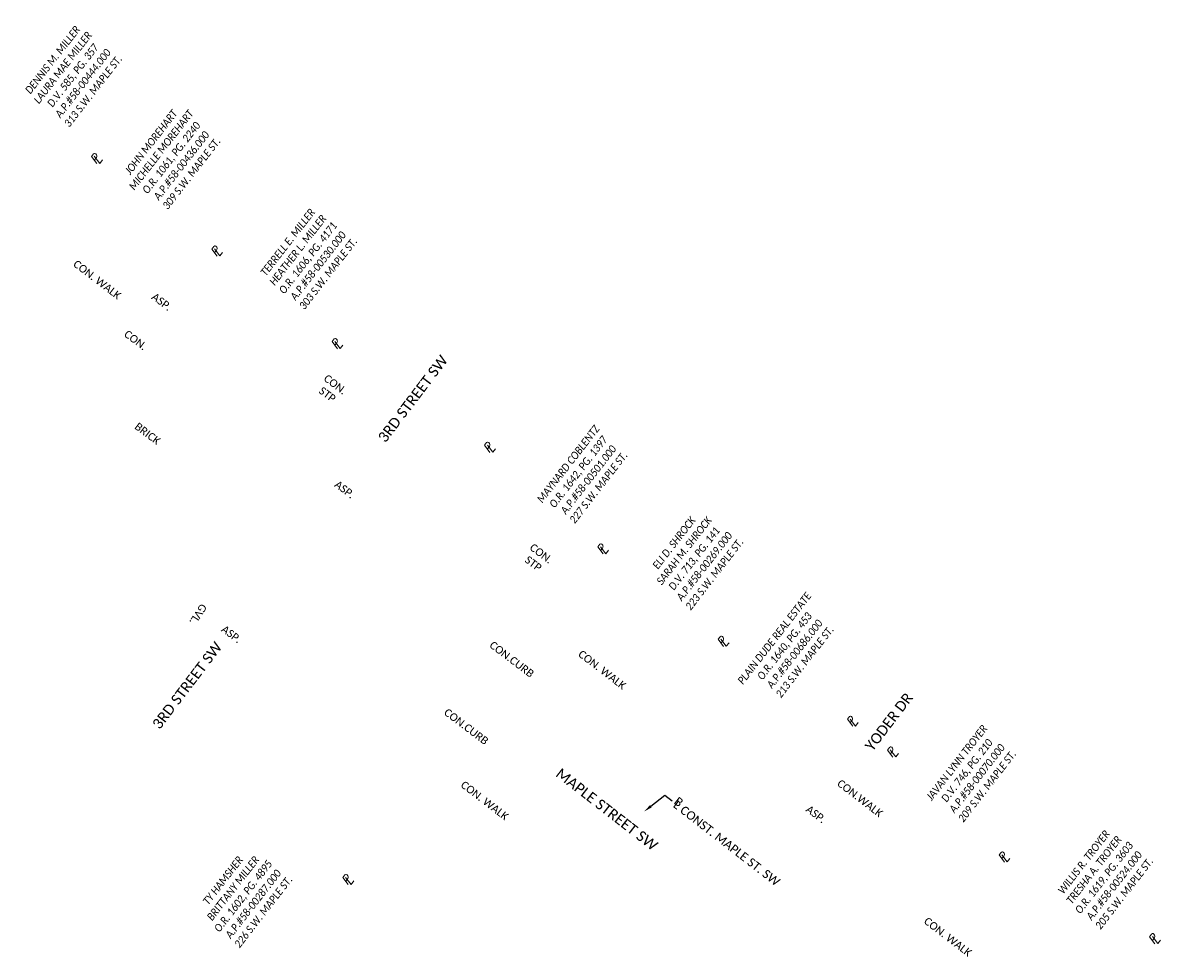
# Model space of a CAD drawing. Header units: feet. Extents: x 2205479 to 2208645, y 303589 to 307298.
# Tile 5 of 10: x 2206464 to 2206835, y 305821 to 306126. Entities that reach past the tile are written whole.
import ezdxf
from ezdxf import colors
from ezdxf.entities.mleader import LeaderData, LeaderLine
from ezdxf.math import Vec2, Vec3

# ---------------------------------------------------------------- set-up
doc = ezdxf.new("R2010")
doc.units = ezdxf.units.FT
doc.header["$MEASUREMENT"] = 0
doc.linetypes.add('setbackex', pattern=[1.4, 1.3, -0.1])
for name, color, linetype in [('DV_X_Owner_Labels', 7, 'setbackex'), ('DV_X_Text', 7, 'Continuous'), ('PV_X_Text', 7, 'Continuous'), ('RW_X_Text', 7, 'Continuous'), ('SH_TextM', 7, 'Continuous')]:
    doc.layers.add(name, color=color, linetype=linetype)
doc.styles.add('Simplex Normal (0.14)', font='calibri.ttf', dxfattribs={"height": 0.14})
doc.styles.add('Slanted Normal (0.125) Font 31', font='calibrii.ttf', dxfattribs={"width": 0.9, "height": 0.125})
doc.styles.add('Slanted-Normal', font='calibriz.ttf', dxfattribs={"height": 0.14})
doc.styles.add('Slanted-Sub Title', font='calibriz.ttf', dxfattribs={"height": 0.17})
doc.styles.add('Straight Normal (0.125) Font 30', font='calibri.ttf', dxfattribs={"height": 0.125})

# ---------------------------------------------------------------- blocks, each defined once
blk = doc.blocks.new('PL')
at = {"layer": 'DV_X_Text', "char_height": 0.14, "attachment_point": 1, "style": 'Simplex Normal (0.14)'}
for s, insert, width in [('{\\Fsimplex|c0;\\Q15;P}', (-0.028, 0.106), 0.15221), ('{\\Fsimplex|c0;\\Q15;L}', (0.002, 0.072), 0.05119)]:
    blk.add_mtext(s, dxfattribs=dict(at, insert=insert, width=width))

msp = doc.modelspace()

# ---------------------------------------------------------------- block references
at = {"layer": 'DV_X_Text'}
for p, xscale, yscale, zscale, rotation in [((2206487.71, 306080.44), 20.00000000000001, 20.00000000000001, 20.00000000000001, 52.27134078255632), ((2206526.93, 306050.26), 20.00000000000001, 20.00000000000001, 20.00000000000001, 52.27134078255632), ((2206566.16, 306020.08), 20.00000000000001, 20.00000000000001, 20.00000000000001, 52.27134078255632), ((2206615.89, 305986.27), 20.00000000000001, 20.00000000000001, 20.00000000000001, 52.27134078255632), ((2206652.81, 305953.13), 20.00000000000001, 20.00000000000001, 20.00000000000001, 52.27134078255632), ((2206692.08, 305923), 20.00000000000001, 20.00000000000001, 20.00000000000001, 52.27134078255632), ((2206734.22, 305896.94), 20.00000000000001, 20.00000000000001, 20.00000000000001, 52.27134078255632), ((2206747.31, 305886.9), 20.00000000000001, 20.00000000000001, 20.00000000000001, 52.27134078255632), ((2206783.71, 305852.68), 20.00000000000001, 20.00000000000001, 20.00000000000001, 52.27134078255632), ((2206569.69, 305845.31), 20, 20, 20, 52.53335213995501), ((2206832.78, 305826.01), 20.00000000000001, 20.00000000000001, 20.00000000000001, 52.27134078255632)]:
    msp.add_blockref('PL', p, dxfattribs=dict(at, xscale=xscale, yscale=yscale, zscale=zscale, rotation=rotation))

# ---------------------------------------------------------------- texts
at = {"layer": 'DV_X_Owner_Labels', "char_height": 2.5, "width": 97.223, "attachment_point": 2, "rotation": 52.1945, "style": 'Slanted Normal (0.125) Font 31'}
for s, insert in [('DENNIS M. MILLER\\PLAURA MAE MILLER\\PD.V. 585, PG. 357\\PA.P.#58-00444.000\\P313 S.W. MAPLE ST.', (2206472.76, 306114.57)), ('JOHN MOREHART\\PMICHELLE MOREHART\\PO.R. 1061, PG. 2240\\PA.P.#58-00436.000\\P309 S.W. MAPLE ST.', (2206504.87, 306087.73)), ('TERRELL E. MILLER\\PHEATHER L. MILLER\\PO.R. 1606, PG. 4171\\PA.P.#58-00530.000\\P303 S.W. MAPLE ST.', (2206549.44, 306055.07)), ('MAYNARD COBLENTZ\\PO.R. 1642, PG. 1397\\PA.P.#58-00501.000\\P227 S.W. MAPLE ST.', (2206640.9, 305982.76)), ('ELI D. SHROCK\\PSARAH M. SHROCK\\PD.V. 713, PG. 141\\PA.P.#58-00269.000\\P223 S.W. MAPLE ST.', (2206675.41, 305957.05)), ('PLAIN DUDE REAL ESTATE\\PO.R. 1640, PG. 453\\PA.P.#58-00686.000\\P213 S.W. MAPLE ST.', (2206708.16, 305925.94)), ('JAVAN LYNN TROYER\\PD.V. 746, PG. 210\\PA.P.#58-00070.000\\P209 S.W. MAPLE ST.', (2206767.64, 305885.37)), ('WILLIS R. TROYER\\PTRESHA A. TROYER\\PO.R. 1619, PG. 3603\\PA.P.#58-00524.000\\P205 S.W. MAPLE ST.', (2206809.07, 305852.96)), ('TY HAMSHER\\PBRITTANY MILLER\\PO.R. 1602, PG. 4895\\PA.P.#58-00287.000\\P226 S.W. MAPLE ST.', (2206528.3, 305846.96))]:
    msp.add_mtext(s, dxfattribs=dict(at, insert=insert))
at = {"layer": 'PV_X_Text', "style": 'Straight Normal (0.125) Font 30'}
for s, rotation, p in [('CON. WALK', 322.5462, (2206480.23, 306046.72)), ('CON.CURB', 322.9306, (2206615.99, 305922.44)), ('CON. WALK', 322.5462, (2206644.92, 305919.51)), ('CON.CURB', 322.9306, (2206601.14, 305900.49)), ('CON. WALK', 322.5462, (2206606.6, 305876.88)), ('CON.WALK', 322.5462, (2206729.37, 305877.35)), ('CON. WALK', 322.5462, (2206757.66, 305832.43))]:
    msp.add_text(s, height=2.5, rotation=rotation, dxfattribs=at).set_placement(p)
at = {"layer": 'PV_X_Text', "char_height": 2.5, "attachment_point": 1, "style": 'Straight Normal (0.125) Font 30'}
for s, insert, width, rotation in [('ASP.', (2206507.28, 306038.01, -3150), 9.6275, 323), ('CON.', (2206498.32, 306025.84, -3150), 10.7601, 323), ('CON.', (2206563.44, 306011.4, -3150), 10.7601, 323), ('STP', (2206561.85, 306007.36, -3150), 8.2669, 323), ('BRICK', (2206501.76, 305995.72, -1062), 11.9298, 323), ('ASP.', (2206566.95, 305976.81, -3150), 9.6275, 323), ('CON.', (2206630.6, 305956.27, -3150), 10.7601, 323), ('STP', (2206629, 305952.23, -3150), 8.2669, 323), ('GVL.', (2206524.24, 305935.33, -3150), 9.7442, 237.2755), ('ASP.', (2206530.03, 305929.62, -3150), 9.6275, 323), ('ASP.', (2206720.66, 305870.9, -3150), 9.6275, 323)]:
    msp.add_mtext(s, dxfattribs=dict(at, insert=insert, width=width, rotation=rotation))
at = {"layer": 'RW_X_Text', "style": 'Slanted-Sub Title'}
for s, rotation, p in [('3RD STREET SW', 52.7517, (2206582.29, 305988.72)), ('3RD STREET SW', 52.7517, (2206508.68, 305895.23)), ('YODER DR', 52.7517, (2206741.13, 305888.09)), ('MAPLE STREET SW', 322.22, (2206637.53, 305880.4))]:
    msp.add_text(s, height=3.4, rotation=rotation, dxfattribs=at).set_placement(p)
at = {"layer": 'SH_TextM', "insert": (2206677.87, 305873.67), "char_height": 2.8, "width": 2.8, "attachment_point": 1, "rotation": 322.22, "style": 'Slanted-Normal'}
msp.add_mtext('B', dxfattribs=at)

# ---------------------------------------------------------------- leaders
at = {"layer": 'SH_TextM'}
ml = msp.add_multileader_mtext('Standard', dxfattribs=at)
ml.set_content('L CONST. MAPLE ST. SW', color=256, style='Slanted-Normal')
ml.set_leader_properties(color=256, linetype='Continuous', lineweight=-1)
ml.build(insert=Vec2(0, 0))
ml.multileader.update_dxf_attribs({"text_right_attachment_type": 3, "dogleg_length": 0.15, "arrow_head_size": 2.8, "scale": 20})
ctx = ml.context
ctx.base_point, ctx.scale, ctx.char_height, ctx.arrow_head_size, ctx.landing_gap_size, ctx.plane_origin, ctx.plane_x_axis, ctx.plane_y_axis = Vec3(2206675.77, 305872.14), 20, 2.8, 2.8, 1.2, Vec3(2206666.67, 305868.66), Vec3(0.790369, -0.612631), Vec3(0.612631, 0.790369)
ctx.right_attachment = 3
notes = []
notes.append((ctx, [(0, (1, 1, 0), (2206673.4, 305873.98), (0.790369, -0.612631), 3, [(0, [(2206666.67, 305868.66)], 0, [])])]))
ctx.mtext.insert, ctx.mtext.text_direction, ctx.mtext.rotation, ctx.mtext.flow_direction = Vec3(2206677.6, 305872.53), Vec3(0.790369, -0.612631), 5.6238, 5
for ctx, leaders in notes:
    for number, flags, end, landing, length, lines in leaders:
        leader = LeaderData()
        leader.index, (leader.has_last_leader_line, leader.has_dogleg_vector, leader.attachment_direction) = number, flags
        leader.last_leader_point, leader.dogleg_vector, leader.dogleg_length = Vec3(end), Vec3(landing), length
        for number, points, colour, breaks in lines:
            line = LeaderLine()
            line.index, line.vertices, line.color, line.breaks = number, Vec3.list(points), colors.encode_raw_color(colour), breaks
            leader.lines.append(line)
        ctx.leaders.append(leader)

doc.saveas('drawing.dxf')
